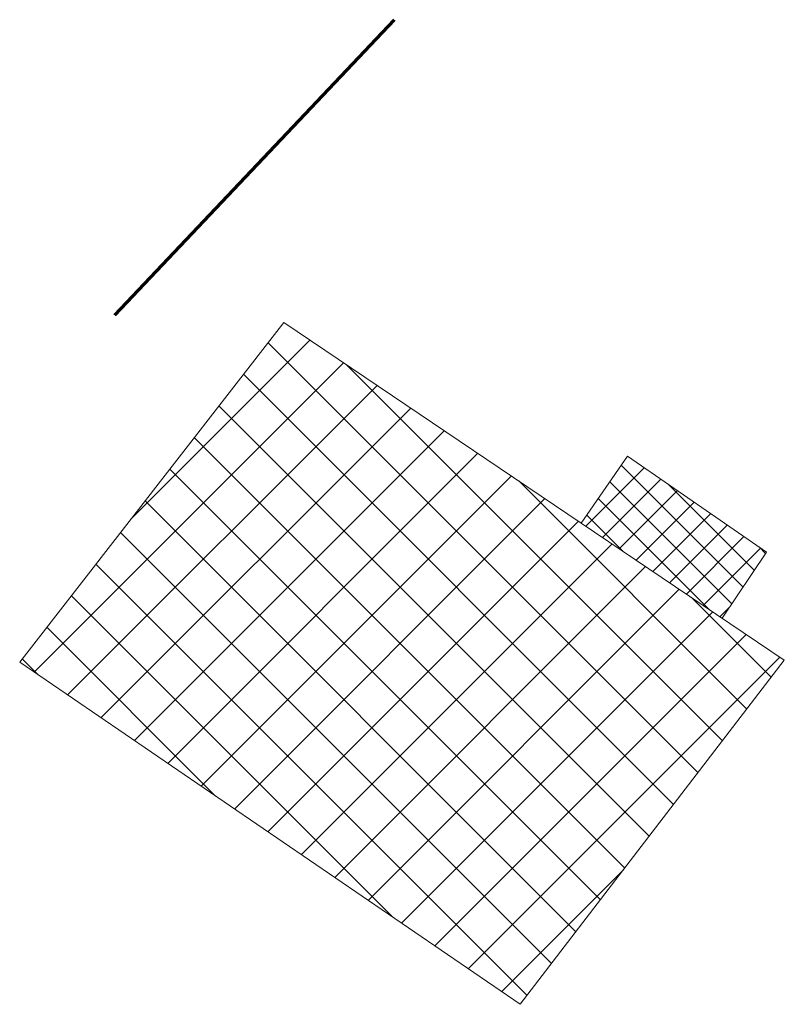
# Model space of a CAD drawing. Header units: metres. Extents: x 158874 to 185002, y -166493 to -154354.
# Tile 1 of 95: x 158874 to 158899, y -161584 to -161553. Entities that reach past the tile are written whole.
import ezdxf

# ---------------------------------------------------------------- set-up
doc = ezdxf.new("R2010")
doc.units = ezdxf.units.M
doc.layers.add('gruba50', color=7, linetype='Continuous', lineweight=50)
doc.layers.add('wymiarowanie9', color=1, linetype='Continuous', lineweight=9)

msp = doc.modelspace()

# ---------------------------------------------------------------- hatches: boundary and pattern name
at = {"layer": 'wymiarowanie9', "ltscale": 0.2, "true_color": 0x991b1e}
h = msp.add_hatch(dxfattribs=at)
h.set_pattern_fill('ANSI37', color=244, scale=0.4)
h.set_pattern_definition([(45, (83.23, 1.8982), (-0.898025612, 0.898025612), []), (135, (83.23, 1.8982), (-0.898025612, -0.898025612), [])])
h.paths.add_polyline_path([(158898.764, -161573.2), (158882.767, -161562.408), (158874.33, -161573.268), (158890.327, -161584.194)])
at = {"layer": 'wymiarowanie9', "ltscale": 0.2}
h = msp.add_hatch(dxfattribs=at)
h.set_pattern_fill('ANSI37', color=6, scale=0.2)
h.paths.add_polyline_path([(158893.752, -161566.683), (158892.275, -161568.822), (158896.774, -161571.858), (158898.196, -161569.75)])

# ---------------------------------------------------------------- linework, layer by layer
at = {"layer": 'gruba50', "color": 3, "lineweight": 70, "ltscale": 0.2}
msp.add_line((158886.301, -161552.739), (158882.862, -161556.369), dxfattribs=at)
at = {"layer": 'gruba50', "color": 6, "lineweight": 70, "ltscale": 0.2}
msp.add_line((158882.862, -161556.369), (158877.361, -161562.177), dxfattribs=at)
at = {"layer": 'wymiarowanie9', "color": 6, "ltscale": 0.2}
for p, q in [((158892.275, -161568.822), (158893.752, -161566.683)), ((158893.752, -161566.683), (158898.196, -161569.75)), ((158898.196, -161569.75), (158896.774, -161571.858))]:
    msp.add_line(p, q, dxfattribs=at)
at = {"layer": 'wymiarowanie9', "color": 244, "ltscale": 0.2, "true_color": 0x991b1e}
msp.add_lwpolyline([(158882.767, -161562.408), (158874.33, -161573.268), (158890.327, -161584.194), (158898.764, -161573.2), (158882.767, -161562.408)], dxfattribs=at)

doc.saveas('drawing.dxf')
